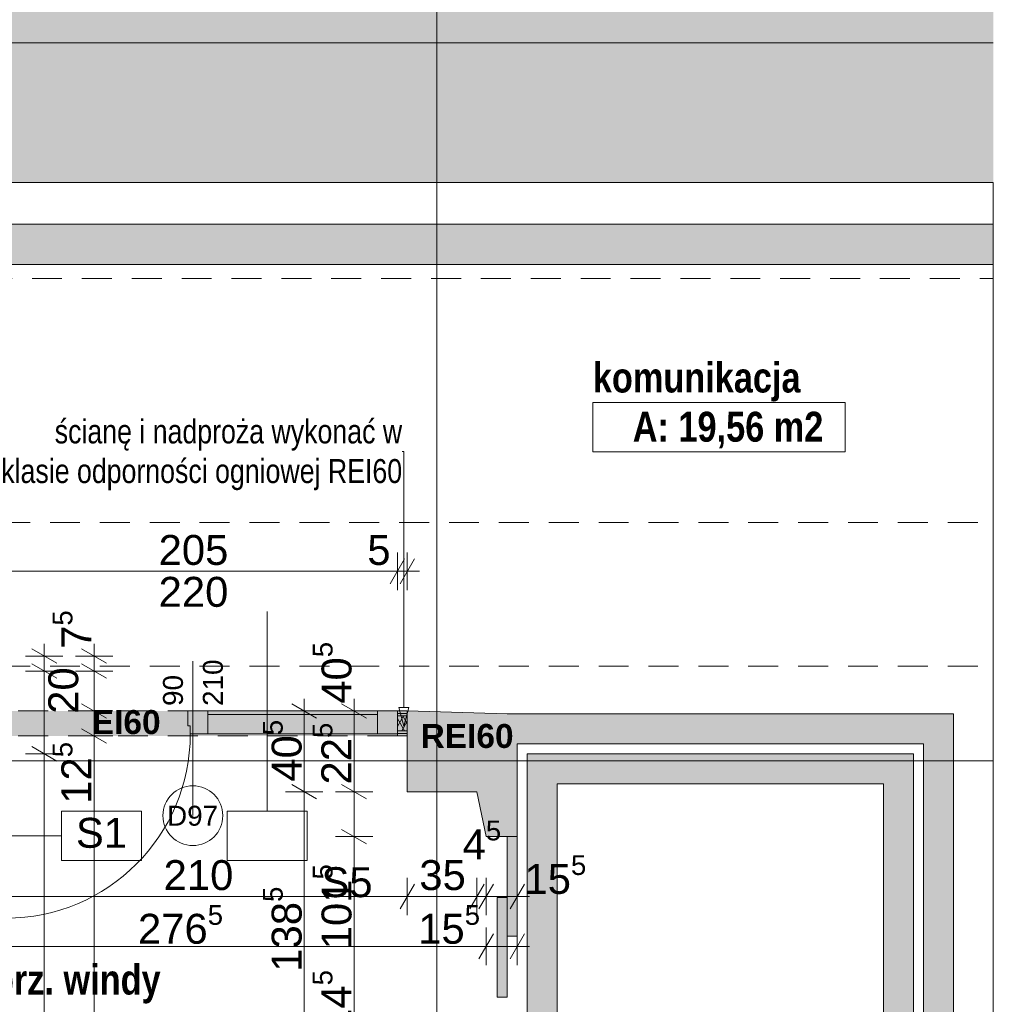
# Paper-space layout 'A-37 RZUT - PIĘTRO 7' of a CAD drawing. Header units: millimetres. Extents: x 0 to 800, y 0 to 500.
# Tile 9 of 14: x 447 to 545, y 234 to 333. Entities that reach past the tile are written whole.
import ezdxf
from ezdxf.xclip import XClip

# ---------------------------------------------------------------- set-up
doc = ezdxf.new("R2010")
doc.units = ezdxf.units.MM
doc.header["$MEASUREMENT"] = 0
doc.header["$XCLIPFRAME"] = 0
for name, pattern in [('DASHDOTX2', [1000, 500, -250, 0, -250]), ('Przer. długie kreski', [2.5, 1.5, -1]), ('PRZERYWANA_DU_A', [550, 350.0000000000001, -199.9999999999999])]:
    doc.linetypes.add(name, pattern=pattern)
for name, color, linetype, lineweight in [('0_Nr_pióra__2', 8, 'Continuous', 13), ('A_strefy_Nr_pióra__1', 7, 'Continuous', 20), ('A_winda_Nr_pióra__1', 7, 'Continuous', 20), ('A_wymiary_Nr_pióra__1', 7, 'Continuous', 20), ('A_wymiary_Nr_pióra__2', 8, 'Continuous', 13), ('A_ściany proj_Nr_pióra__1', 7, 'Continuous', 20), ('A_ściany_Nr_pióra__1', 7, 'Continuous', 20), ('Drzwi Archicad_Nr_pióra__1', 7, 'Continuous', 20), ('Drzwi Archicad_Nr_pióra__3', 252, 'Continuous', 13), ('Znaczniki drzwi Archicada_Nr_pióra__3', 252, 'Continuous', 13)]:
    doc.layers.add(name, color=color, linetype=linetype, lineweight=lineweight)
for name, color, linetype, lineweight, true_color in [('A_opis ścian_Nr_pióra__19', 7, 'Continuous', 5, 0x191919), ('A_opis_Nr_pióra__10', 7, 'Continuous', 13, 0x4b4b4b), ('A_opis_Nr_pióra__255', 7, 'Continuous', 15, 0x242424), ('A_osie_Nr_pióra__16', 7, 'Continuous', 5, 0x0f0f0f), ('A_ppoż proj_Nr_pióra__8', 7, 'Continuous', 13, 0x4c4c4c), ('A_ściany proj_Nr_pióra__21', 7, 'Continuous', 5, 0xb0b0b0), ('A_ściany_Nr_pióra__10', 7, 'Continuous', 13, 0x4b4b4b)]:
    doc.layers.add(name, color=color, linetype=linetype, lineweight=lineweight, true_color=true_color)
for name, color, linetype in [('A_podrys', 7, 'Continuous'), ('A_ppoż', 7, 'Continuous'), ('A_winda', 7, 'Continuous'), ('A_ściany', 7, 'Continuous'), ('A_ściany proj', 7, 'Continuous')]:
    doc.layers.add(name, color=color, linetype=linetype)
doc.styles.add('STYL_AUTOMATYCZNY_1', font='arial.ttf')
doc.styles.add('STYL_AUTOMATYCZNY_2', font='ARIALN.TTF')
doc.styles.add('STYL_AUTOMATYCZNY_3', font='arial.ttf')
doc.styles.add('STYL_AUTOMATYCZNY_4', font='arial.ttf')
doc.styles.add('STYL_AUTOMATYCZNY_5', font='arial.ttf')
doc.styles.add('STYL_AUTOMATYCZNY_6', font='ARIALN.TTF')
pattern_1 = [(0, (-3193.413088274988, -631.4009495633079), (0, 2), [0, -2])]

# ---------------------------------------------------------------- blocks, each defined once
blk = doc.blocks.new('Rysunek_1_1', base_point=(-3193.413088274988, -631.4009495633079))
at = {"linetype": 'Continuous', "lineweight": 0, "true_color": 0x484848}
blk.add_hatch(color=251, dxfattribs=at).paths.add_polyline_path([(44.06963316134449, 126.7487166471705), (60.8391606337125, 126.7487166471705), (60.8391606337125, 454.3687170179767), (374.9695875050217, 454.3687170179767), (374.9695875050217, 316.7487261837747), (544.9695813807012, 316.7487261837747), (544.9695813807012, 478.1668242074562), (44.06963316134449, 478.1668242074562)])
at = {"layer": 'A_ppoż', "linetype": 'Continuous', "lineweight": 0, "true_color": 0x121212}
blk.add_hatch(color=250, dxfattribs=at).paths.add_polyline_path([(444.2295795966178, 263.7487186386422), (444.2295795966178, 261.2487186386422), (486.2295795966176, 261.2487186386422), (486.2295795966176, 263.7487186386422)])
at = {"layer": 'A_winda', "linetype": 'Continuous', "lineweight": 0, "true_color": 0xfdfdfd}
h = blk.add_hatch(color=7, dxfattribs=at)
h.paths.add_polyline_path([(498.2495795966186, 259.448718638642), (498.2495795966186, 226.0997186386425), (536.9695795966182, 226.0997186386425), (536.9695795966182, 259.448718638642)])
h.paths.add_polyline_path([(533.9695795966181, 256.448718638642), (533.9695795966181, 229.0997186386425), (501.2495795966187, 229.0997186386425), (501.2495795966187, 256.448718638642)], flags=0)
for points in [[(496.2495795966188, 241.1667186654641), (497.2495795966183, 241.1667186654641), (497.2495795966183, 251.1667186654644), (496.2495795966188, 251.1667186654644)], [(495.249579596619, 235.0478440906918), (496.2495795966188, 235.0478440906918), (496.2495795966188, 245.0478440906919), (495.249579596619, 245.0478440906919)]]:
    blk.add_hatch(color=7, dxfattribs=at).paths.add_polyline_path(points)
at = {"layer": 'A_ściany', "linetype": 'Continuous', "lineweight": 0, "true_color": 0x000000}
for points in [[(353.1811308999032, 308.5087188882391), (544.9695795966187, 308.5087188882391), (544.9695795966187, 312.5687157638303), (357.1711304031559, 312.5687157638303)], [(486.2295795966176, 255.6487187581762), (493.2095791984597, 255.6487187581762), (494.1295804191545, 251.1459622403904), (497.2495797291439, 251.1459622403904), (497.2495797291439, 263.4487182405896), (496.2495796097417, 263.4487182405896), (486.2295795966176, 263.7487186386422)], [(540.9695795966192, 263.4487186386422), (497.2495795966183, 263.4487186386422), (497.2495795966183, 260.4487186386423), (540.9695795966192, 260.4487186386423)], [(540.9695795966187, 183.6847186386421), (540.9695795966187, 260.4487186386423), (537.9695795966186, 260.4487186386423), (537.9695795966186, 186.684718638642)]]:
    blk.add_hatch(color=18, dxfattribs=at).paths.add_polyline_path(points)
at = {"layer": 'A_ściany proj', "linetype": 'Continuous', "lineweight": 13}
h = blk.add_hatch(dxfattribs=at)
h.set_pattern_fill('gypsum_0001', color=8, style=0, pattern_type=2)
h.set_pattern_definition(pattern_1)
h.paths.add_polyline_path([(486.2295795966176, 263.748718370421), (485.2295793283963, 263.748718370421), (485.2295793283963, 263.4987184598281), (486.2295795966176, 263.4987184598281)])
h = blk.add_hatch(dxfattribs=at)
h.set_pattern_fill('gypsum_0001', color=8, style=0, pattern_type=2)
h.set_pattern_definition(pattern_1)
h.paths.add_polyline_path([(486.2295795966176, 263.4987184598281), (485.2295793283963, 263.4987184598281), (485.2295793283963, 263.2487185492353), (486.2295795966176, 263.2487185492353)])
h = blk.add_hatch(dxfattribs=at)
h.set_pattern_fill('batt_insulation_0001', color=8, style=0, pattern_type=2)
h.set_pattern_definition([(60.00000000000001, (-3193.413088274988, -631.4009495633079), (-0.5196152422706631, 0.2999999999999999), []), (120, (-3193.413088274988, -631.4009495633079), (0.519615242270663, 0.3000000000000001), [])])
h.paths.add_polyline_path([(486.2295795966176, 263.2487185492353), (485.2295793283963, 263.2487185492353), (485.2295793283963, 261.7487184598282), (486.2295795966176, 261.7487184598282)])
h = blk.add_hatch(dxfattribs=at)
h.set_pattern_fill('gypsum_0001', color=8, style=0, pattern_type=2)
h.set_pattern_definition(pattern_1)
h.paths.add_polyline_path([(485.2295793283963, 261.7487184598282), (485.2295793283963, 261.4987185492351), (486.2295795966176, 261.4987185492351), (486.2295795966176, 261.7487184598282)])
h = blk.add_hatch(dxfattribs=at)
h.set_pattern_fill('gypsum_0001', color=8, style=0, pattern_type=2)
h.set_pattern_definition(pattern_1)
h.paths.add_polyline_path([(485.2295793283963, 261.2487186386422), (486.2295795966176, 261.2487186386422), (486.2295795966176, 261.4987185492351), (485.2295793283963, 261.4987185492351)])
at = {"layer": '0_Nr_pióra__2', "color": 8, "linetype": 'PRZERYWANA_DU_A', "lineweight": 13, "ltscale": 2, "flags": 128}
for points in [[(544.9695795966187, 316.7487186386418), (374.9695795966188, 316.7487186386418), (374.9695795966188, 454.3687186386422), (60.83915919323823, 454.3687186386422), (60.83915919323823, 126.7487186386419)], [(544.9695795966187, 126.7487186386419), (544.9695795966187, 316.7487186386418)]]:
    blk.add_lwpolyline(points, dxfattribs=at)
at = {"layer": 'A_opis ścian_Nr_pióra__19', "color": 250, "linetype": 'Continuous', "lineweight": 5, "ltscale": 2, "true_color": 0x191919}
for p, q in [((472.1842323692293, 253.7143533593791), (472.1842323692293, 273.7143596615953)), ((459.5685905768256, 253.7143906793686), (451.568588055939, 253.7143906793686)), ((451.568588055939, 253.7143906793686), (451.568588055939, 248.7641851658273)), ((459.5685905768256, 248.7641851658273), (459.5685905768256, 253.7143906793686)), ((476.1841365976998, 253.7143608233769), (468.1841340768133, 253.7143608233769)), ((468.1841340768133, 253.7143608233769), (468.1841340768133, 248.7643493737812)), ((476.1841365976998, 248.7643493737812), (476.1841365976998, 253.7143608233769)), ((451.568588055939, 251.2392916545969), (431.5685892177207, 251.2392916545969)), ((451.568588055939, 248.7641851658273), (459.5685905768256, 248.7641851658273)), ((468.1841340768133, 248.7643493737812), (476.1841365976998, 248.7643493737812))]:
    blk.add_line(p, q, dxfattribs=at)
at = {"layer": 'A_opis_Nr_pióra__255', "color": 250, "linetype": 'Continuous', "lineweight": 15, "ltscale": 2, "true_color": 0x242424}
for p, q in [((485.8709130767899, 289.763552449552), (485.7084516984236, 289.763552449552)), ((485.8709130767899, 264.0904599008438), (485.8709130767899, 289.763552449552)), ((485.3709073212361, 264.0904599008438), (486.3709113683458, 264.0904599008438)), ((485.8709130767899, 262.224438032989), (485.3709073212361, 264.0904599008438)), ((485.8709130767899, 262.224438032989), (486.3709113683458, 264.0904599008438))]:
    blk.add_line(p, q, dxfattribs=at)
at = {"layer": 'A_osie_Nr_pióra__16', "color": 250, "linetype": 'DASHDOTX2', "lineweight": 5, "ltscale": 2, "true_color": 0x0f0f0f}
for p, q in [((489.1811289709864, 425.6646741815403), (489.1811289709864, 126.7487178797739)), ((544.9695738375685, 330.7487251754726), (96.57179203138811, 330.7487251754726)), ((544.9695777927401, 258.7487136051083), (96.57179472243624, 258.7487136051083))]:
    blk.add_line(p, q, dxfattribs=at)
at = {"layer": 'A_strefy_Nr_pióra__1', "color": 7, "linetype": 'Continuous', "lineweight": 20, "ltscale": 2}
for p, q in [((504.8278480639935, 294.6770649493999), (504.8278480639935, 289.7358908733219)), ((504.8278480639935, 294.6770649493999), (530.1327639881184, 294.6770649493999)), ((530.1327639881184, 294.6770649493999), (530.1327639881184, 289.7358908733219)), ((504.8278480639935, 289.7358908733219), (530.1327639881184, 289.7358908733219))]:
    blk.add_line(p, q, dxfattribs=at)
at = {"layer": 'A_winda_Nr_pióra__1', "color": 7, "linetype": 'PRZERYWANA_DU_A', "lineweight": 20, "ltscale": 2, "flags": 128}
for points in [[(498.2495795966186, 259.448718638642), (536.9695795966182, 259.448718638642), (536.9695795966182, 226.0997186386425), (498.2495795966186, 226.0997186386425)], [(533.9695795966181, 256.448718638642), (533.9695795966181, 229.0997186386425), (501.2495795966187, 229.0997186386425), (501.2495795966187, 256.448718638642)]]:
    blk.add_lwpolyline(points, close=True, dxfattribs=at)
at = {"layer": 'A_winda_Nr_pióra__1', "color": 7, "linetype": 'Continuous', "lineweight": 20, "ltscale": 2, "flags": 128}
for points in [[(496.2495795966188, 241.1667186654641), (496.2495795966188, 251.1667186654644), (497.2495795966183, 251.1667186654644), (497.2495795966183, 241.1667186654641)], [(495.249579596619, 235.0478440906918), (495.249579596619, 245.0478440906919), (496.2495795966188, 245.0478440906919), (496.2495795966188, 235.0478440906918)]]:
    blk.add_lwpolyline(points, close=True, dxfattribs=at)
at = {"layer": 'A_wymiary_Nr_pióra__1', "color": 7, "linetype": 'Continuous', "lineweight": 20, "ltscale": 2}
for p, q in [((484.5078900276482, 276.4987219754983), (485.9512704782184, 278.9987208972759)), ((486.9512670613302, 278.9987208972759), (485.507894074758, 276.4987219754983)), ((451.079576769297, 268.5270303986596), (448.5795778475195, 269.9704033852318)), ((456.07958207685, 268.5270303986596), (453.5795831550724, 269.9704033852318)), ((448.5795778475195, 268.470408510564), (451.079576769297, 267.0270280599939)), ((453.5795831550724, 268.470408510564), (456.07958207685, 267.0270280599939)), ((453.5795831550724, 264.4704072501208), (456.07958207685, 263.0270342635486)), ((477.139894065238, 263.0270342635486), (474.6398951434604, 264.4704072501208)), ((482.1398919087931, 263.0270342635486), (479.6398929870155, 264.4704072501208)), ((453.5795831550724, 261.9704083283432), (456.07958207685, 260.527027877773)), ((448.5795778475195, 260.1704055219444), (451.079576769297, 258.7270325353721)), ((474.6398951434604, 256.3704095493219), (477.139894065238, 254.9270290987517)), ((479.6398929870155, 256.3704095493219), (482.1398919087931, 254.9270290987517)), ((479.6398929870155, 251.8676483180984), (482.1398919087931, 250.4242753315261)), ((486.9512670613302, 246.3960377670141), (485.507894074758, 243.8960388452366)), ((493.9312694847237, 246.3960377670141), (492.4878890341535, 243.8960388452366)), ((494.8512669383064, 246.3960377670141), (493.4078939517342, 243.8960388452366)), ((496.5278898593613, 243.8960388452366), (497.9712703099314, 246.3960377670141)), ((494.8512669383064, 241.3960324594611), (493.4078939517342, 238.8960335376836)), ((496.5278898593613, 238.8960335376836), (497.9712703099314, 241.3960324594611))]:
    blk.add_line(p, q, dxfattribs=at)
at = {"layer": 'A_wymiary_Nr_pióra__2', "color": 8, "linetype": 'Continuous', "lineweight": 13, "ltscale": 2}
for p, q in [((485.2295765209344, 275.8737166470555), (485.2295765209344, 279.6237187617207)), ((486.2295805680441, 275.8737166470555), (486.2295805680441, 279.6237187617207)), ((444.2295822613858, 277.7487177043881), (485.2295765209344, 277.7487177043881)), ((485.2295765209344, 277.7487177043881), (486.2295805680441, 277.7487177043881)), ((486.2295805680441, 277.7487177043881), (487.4520789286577, 277.7487177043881)), ((449.8295810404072, 269.2487168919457), (449.8295810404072, 270.4712152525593)), ((454.8295788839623, 269.2487168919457), (454.8295788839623, 270.4712152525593)), ((451.7045820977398, 269.2487168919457), (447.9545799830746, 269.2487168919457)), ((449.8295810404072, 267.7487220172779), (449.8295810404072, 269.2487168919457)), ((456.7045799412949, 269.2487168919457), (452.9545778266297, 269.2487168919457)), ((454.8295788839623, 267.7487220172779), (454.8295788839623, 269.2487168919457)), ((451.7045820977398, 267.7487220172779), (447.9545799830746, 267.7487220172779)), ((449.8295810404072, 259.4487190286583), (449.8295810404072, 267.7487220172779)), ((456.7045799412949, 267.7487220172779), (452.9545778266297, 267.7487220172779)), ((454.8295788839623, 263.7487207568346), (454.8295788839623, 267.7487220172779)), ((475.8898908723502, 263.7487207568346), (475.8898908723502, 264.9712191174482)), ((480.8898887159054, 263.7487207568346), (480.8898887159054, 264.9712191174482)), ((456.7045799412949, 263.7487207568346), (452.9545778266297, 263.7487207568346)), ((454.8295788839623, 261.2487218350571), (454.8295788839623, 263.7487207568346)), ((477.7648919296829, 263.7487207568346), (474.0148898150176, 263.7487207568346)), ((475.8898908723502, 255.6487155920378), (475.8898908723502, 263.7487207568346)), ((482.764889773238, 263.7487207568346), (479.0148951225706, 263.7487207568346)), ((480.8898887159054, 255.6487155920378), (480.8898887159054, 263.7487207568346)), ((456.7045799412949, 261.2487218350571), (452.9545778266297, 261.2487218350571)), ((454.8295788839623, 185.2189090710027), (454.8295788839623, 261.2487218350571)), ((451.7045820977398, 259.4487190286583), (447.9545799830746, 259.4487190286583)), ((449.8295810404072, 189.5487220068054), (449.8295810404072, 259.4487190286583)), ((477.7648919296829, 255.6487155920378), (474.0148898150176, 255.6487155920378)), ((475.8898908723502, 227.9309653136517), (475.8898908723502, 255.6487155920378)), ((482.764889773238, 255.6487155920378), (479.0148951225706, 255.6487155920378)), ((480.8898887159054, 251.1459618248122), (480.8898887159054, 255.6487155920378)), ((482.764889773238, 251.1459618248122), (479.0148951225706, 251.1459618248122)), ((480.8898887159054, 230.8459625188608), (480.8898887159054, 251.1459618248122)), ((486.2295805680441, 243.2710335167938), (486.2295805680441, 247.0210356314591)), ((493.2095829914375, 243.2710335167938), (493.2095829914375, 247.0210356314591)), ((494.1295804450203, 243.2710335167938), (494.1295804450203, 247.0210356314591)), ((497.2495763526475, 243.2710335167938), (497.2495763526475, 247.0210356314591)), ((444.2295822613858, 245.1460345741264), (486.2295805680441, 245.1460345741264)), ((486.2295805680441, 245.1460345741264), (493.2095829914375, 245.1460345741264)), ((493.2095829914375, 245.1460345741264), (494.1295804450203, 245.1460345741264)), ((494.1295804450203, 245.1460345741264), (497.2495763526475, 245.1460345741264)), ((497.2495763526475, 245.1460345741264), (498.4720821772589, 245.1460345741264)), ((494.1295804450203, 238.2710356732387), (494.1295804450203, 242.021037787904)), ((497.2495763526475, 238.2710356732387), (497.2495763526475, 242.021037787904)), ((438.7895817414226, 240.1460367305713), (494.1295804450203, 240.1460367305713)), ((494.1295804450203, 240.1460367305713), (497.2495763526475, 240.1460367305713)), ((497.2495763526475, 240.1460367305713), (498.4720821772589, 240.1460367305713))]:
    blk.add_line(p, q, dxfattribs=at)
at = {"layer": 'A_ściany proj_Nr_pióra__1', "color": 7, "linetype": 'Continuous', "lineweight": 20, "ltscale": 2, "flags": 128}
for points in [[(486.2295795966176, 263.7487186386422), (485.2295793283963, 263.7487186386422)], [(485.2295793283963, 261.2487186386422), (486.2295795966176, 261.2487186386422)]]:
    blk.add_lwpolyline(points, dxfattribs=at)
at = {"layer": 'A_ściany proj_Nr_pióra__21', "color": 253, "linetype": 'Continuous', "lineweight": 5, "ltscale": 2, "true_color": 0xb0b0b0}
for p, q in [((485.2295765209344, 263.7487207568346), (485.2295765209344, 263.4987216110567)), ((486.2295805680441, 263.4987216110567), (485.2295765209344, 263.4987216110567)), ((485.2295765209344, 263.4987216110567), (485.2295765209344, 263.2487150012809)), ((486.2295805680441, 263.2487150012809), (485.2295765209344, 263.2487150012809)), ((485.2295765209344, 263.2487150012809), (485.2295765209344, 261.748720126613)), ((485.2295765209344, 261.748720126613), (486.2295805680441, 261.748720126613)), ((485.2295765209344, 261.748720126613), (485.2295765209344, 261.4987209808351)), ((485.2295765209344, 261.4987209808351), (486.2295805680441, 261.4987209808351)), ((485.2295765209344, 261.4987209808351), (485.2295765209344, 261.4487196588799)), ((485.2295765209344, 261.4487196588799), (485.2295765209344, 261.2487218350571))]:
    blk.add_line(p, q, dxfattribs=at)
at = {"layer": 'A_ściany proj_Nr_pióra__21', "color": 253, "linetype": 'Continuous', "lineweight": 5, "ltscale": 2, "true_color": 0xb0b0b0, "flags": 128}
for points in [[(486.2295795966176, 263.7487186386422), (486.2295795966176, 263.4987186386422)], [(486.2295795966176, 263.4987186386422), (486.2295795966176, 263.2487186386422)], [(486.2295795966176, 263.2487186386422), (486.2295795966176, 261.7487186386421)], [(486.2295795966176, 261.7487186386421), (486.2295795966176, 261.4987186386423)], [(486.2295795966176, 261.4987186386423), (486.2295795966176, 261.2487186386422)]]:
    blk.add_lwpolyline(points, dxfattribs=at)
at = {"layer": 'A_ściany_Nr_pióra__1', "color": 7, "linetype": 'Continuous', "lineweight": 20, "ltscale": 2}
blk.add_line((497.2495763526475, 251.1459618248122), (494.1295804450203, 251.1459618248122), dxfattribs=at)
at = {"layer": 'A_ściany_Nr_pióra__1', "color": 7, "linetype": 'Continuous', "lineweight": 20, "ltscale": 2, "flags": 128}
for points in [[(544.9695795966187, 312.568718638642), (357.1711296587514, 312.568718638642)], [(544.9695795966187, 308.5087186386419), (544.9695795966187, 312.568718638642)], [(353.1811296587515, 308.5087186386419), (544.9695795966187, 308.5087186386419)], [(496.249579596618, 263.4487186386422), (486.2295795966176, 263.7487186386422)], [(486.2295795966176, 263.7487186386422), (486.2295795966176, 255.6487186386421)], [(497.2495795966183, 263.4487186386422), (496.249579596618, 263.4487186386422)], [(540.9695795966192, 263.4487186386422), (497.2495795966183, 263.4487186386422)], [(540.9695795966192, 260.4487186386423), (540.9695795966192, 263.4487186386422)], [(497.2495795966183, 260.4487186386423), (537.9695795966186, 260.4487186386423)], [(497.2495795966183, 251.1459612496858), (497.2495795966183, 260.4487186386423)], [(537.9695795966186, 260.4487186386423), (537.9695795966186, 225.0997186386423)], [(540.9695795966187, 183.6847186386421), (540.9695795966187, 260.4487186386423)], [(486.2295795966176, 255.6487186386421), (493.2095795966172, 255.6487186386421)], [(493.2095795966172, 255.6487186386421), (494.1295795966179, 251.1459621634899)]]:
    blk.add_lwpolyline(points, dxfattribs=at)
at = {"layer": 'A_ściany_Nr_pióra__10', "color": 251, "linetype": 'Przer. długie kreski', "lineweight": 13, "ltscale": 2, "true_color": 0x4b4b4b}
for p, q in [((293.6111278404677, 307.1071816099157), (544.9695795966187, 307.1071816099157)), ((290.4111328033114, 282.6427342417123), (544.9695795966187, 282.6427342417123)), ((290.4111328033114, 268.2487203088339), (544.9695795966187, 268.2487203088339))]:
    blk.add_line(p, q, dxfattribs=at)
at = {"layer": 'Drzwi Archicad_Nr_pióra__1', "color": 7, "linetype": 'Continuous', "lineweight": 20, "ltscale": 2}
blk.add_line((497.2495763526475, 251.1459618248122), (494.1295804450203, 251.1459618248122), dxfattribs=at)
at = {"layer": 'Drzwi Archicad_Nr_pióra__3', "color": 252, "linetype": 'Przer. długie kreski', "lineweight": 13, "ltscale": 2}
for p, q in [((485.2295765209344, 263.7487207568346), (444.2295822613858, 263.7487207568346)), ((485.2295765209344, 261.2487218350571), (444.2295822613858, 261.2487218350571))]:
    blk.add_line(p, q, dxfattribs=at)
at = {"layer": 'Drzwi Archicad_Nr_pióra__3', "color": 252, "linetype": 'Continuous', "lineweight": 13, "ltscale": 2}
for p, q in [((464.2295810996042, 263.7487207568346), (464.2295810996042, 262.248718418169)), ((466.2295817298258, 263.7487207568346), (464.2295810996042, 263.7487207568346)), ((466.2295817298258, 261.4487196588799), (466.2295817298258, 263.7487207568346)), ((466.2295817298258, 263.7487207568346), (483.2295758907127, 263.7487207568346)), ((466.2295817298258, 261.4487196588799), (466.2295817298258, 263.7487207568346)), ((485.2295765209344, 263.7487207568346), (483.2295758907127, 263.7487207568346)), ((483.2295758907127, 263.7487207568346), (483.2295758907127, 261.4487196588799)), ((483.2295758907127, 263.7487207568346), (483.2295758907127, 261.4487196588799)), ((485.2295765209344, 261.4487196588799), (485.2295765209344, 263.7487207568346)), ((485.2295765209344, 263.7487207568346), (485.2295765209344, 263.4987216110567)), ((485.2295765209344, 263.7487207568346), (485.2295765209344, 263.4987216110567)), ((483.2295758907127, 263.3887172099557), (466.2295817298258, 263.3887172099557)), ((485.2295765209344, 263.4987216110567), (485.2295765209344, 263.2487150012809)), ((485.2295765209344, 263.4987216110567), (485.2295765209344, 263.2487150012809)), ((485.2295765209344, 263.2487150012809), (485.2295765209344, 261.748720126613)), ((485.2295765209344, 263.2487150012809), (485.2295765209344, 261.748720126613)), ((464.2295810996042, 262.248718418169), (464.4695784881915, 262.248718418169)), ((464.4695784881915, 262.248718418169), (464.4695784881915, 261.4487196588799)), ((485.2295765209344, 261.748720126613), (485.2295765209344, 261.4987209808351)), ((485.2295765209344, 261.748720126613), (485.2295765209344, 261.4987209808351)), ((464.4695784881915, 261.4487196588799), (466.2295817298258, 261.4487196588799)), ((483.2295758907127, 261.4487196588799), (466.2295817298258, 261.4487196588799)), ((466.2295817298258, 261.4487196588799), (483.2295758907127, 261.4487196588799)), ((483.2295758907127, 261.4487196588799), (485.2295765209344, 261.4487196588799)), ((485.2295765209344, 261.4987209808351), (485.2295765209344, 261.4487196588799)), ((485.2295765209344, 261.4987209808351), (485.2295765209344, 261.4487196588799)), ((485.2295765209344, 261.4487196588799), (485.2295765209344, 261.2487218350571))]:
    blk.add_line(p, q, dxfattribs=at)
blk.add_arc((445.9895795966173, 261.4487186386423), 18.48000000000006, 270, 0, dxfattribs=at)
at = {"layer": 'Znaczniki drzwi Archicada_Nr_pióra__3', "color": 252, "linetype": 'Continuous', "lineweight": 13, "ltscale": 2}
blk.add_line((464.7295793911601, 253.2487193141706), (464.7295793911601, 268.7487186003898), dxfattribs=at)
at = {"layer": 'Znaczniki drzwi Archicada_Nr_pióra__3', "color": 252, "linetype": 'Continuous', "lineweight": 13, "ltscale": 2, "flags": 128}
blk.add_lwpolyline([(461.7295795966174, 253.2487186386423, 0.9999999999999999), (467.7295795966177, 253.2487186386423, 0.9999999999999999)], format="xyb", close=True, dxfattribs=at)
at = {"layer": 'A_opis ścian_Nr_pióra__19', "color": 250, "linetype": 'Continuous', "lineweight": 5, "true_color": 0x191919, "char_height": 3, "attachment_point": 2, "style": 'STYL_AUTOMATYCZNY_1'}
for s, insert in [('\\A1;{\\pqc;\\fArial|b0|i0|c238|p0;\\W1.000000;S1}', (455.5685881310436, 253.0286735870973)), ('\\A1;{\\pqc;\\fArial|b0|i0|c238|p0;\\W1.000000;S5}', (480.1841337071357, 248.0786387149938))]:
    blk.add_mtext(s, dxfattribs=dict(at, insert=insert))
at = {"layer": 'A_opis_Nr_pióra__10', "color": 251, "linetype": 'Continuous', "lineweight": 13, "true_color": 0x4b4b4b, "insert": (485.7084542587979, 289.426333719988), "char_height": 2.400000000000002, "width": 42.19162256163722, "attachment_point": 6, "line_spacing_factor": 0.9929323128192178, "style": 'STYL_AUTOMATYCZNY_2'}
blk.add_mtext('\\A1;{\\pqr;\\fArial Narrow|b0|i0|c238|p0;\\W1.000000;ścianę i nadproża wykonać w klasie odporności ogniowej REI60}', dxfattribs=at)
at = {"layer": 'A_ppoż proj_Nr_pióra__8', "color": 251, "linetype": 'Continuous', "lineweight": 13, "true_color": 0x4c4c4c, "char_height": 2.399999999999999, "attachment_point": 5, "style": 'STYL_AUTOMATYCZNY_3'}
for s, insert in [('\\A1;{\\pqc;\\fArial|b1|i0|c238|p0;\\W1.000000;EI60}', (458.0505640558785, 262.6158578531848)), ('\\A1;{\\pqc;\\fArial|b1|i0|c238|p0;\\W1.000000;REI60}', (492.2221930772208, 261.2208694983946))]:
    blk.add_mtext(s, dxfattribs=dict(at, insert=insert))
at = {"layer": 'A_strefy_Nr_pióra__1', "color": 7, "linetype": 'Continuous', "lineweight": 20, "char_height": 3, "attachment_point": 1, "style": 'STYL_AUTOMATYCZNY_6'}
for s, insert in [('\\A1;{\\pql;\\fArial Narrow|b1|i0|c238|p0;\\W1.000000;komunikacja}', (504.8278473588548, 298.6793636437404)), ('\\A1;{\\pql;\\fArial Narrow|b1|i0|c238|p0;\\W1.000000;A: 19,56 m2}', (508.8278473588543, 293.7485274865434)), ('\\A1;{\\pql;\\fArial Narrow|b1|i0|c238|p0;\\W1.000000;prz. windy}', (444.6961632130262, 238.3135466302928))]:
    blk.add_mtext(s, dxfattribs=dict(at, insert=insert))
at = {"layer": 'A_wymiary_Nr_pióra__1', "color": 7, "linetype": 'Continuous', "lineweight": 20, "char_height": 3, "attachment_point": 7, "style": 'STYL_AUTOMATYCZNY_5'}
for s, insert, width in [('\\A1;{\\pql;\\fArial|b0|i0|c238|p0;\\W1.000000;205}', (461.2973245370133, 278.3487186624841), 6.86451), ('\\A1;{\\pql;\\fArial|b0|i0|c238|p0;\\W1.000000;5}', (482.2189076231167, 278.3487186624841), 2.288172), ('\\A1;{\\pql;\\fArial|b0|i0|c238|p0;\\W1.000000;220}', (461.2973245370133, 274.1487184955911), 6.86451), ('\\A1;{\\pql;\\fArial|b0|i0|c238|p0;\\W1.000000;210}', (461.7973245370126, 245.7460357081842), 6.86451), ('\\A1;{\\pql;\\fArial|b0|i0|c238|p0;\\W1.000000;35}', (487.4314046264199, 245.7460357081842), 4.57635)]:
    blk.add_mtext(s, dxfattribs=dict(at, insert=insert, width=width))
at = {"layer": 'A_wymiary_Nr_pióra__1', "color": 7, "linetype": 'Continuous', "lineweight": 20, "char_height": 3, "attachment_point": 7, "rotation": 90, "style": 'STYL_AUTOMATYCZNY_1'}
for s, insert in [('\\A1;{\\pql;\\fArial|b0|i0|c238|p0;\\W1.000000;7\\fArial|b0|i0|c238|p0;\\W1.000000;\\A1{\\H.66x;\\S5^  ;}}', (455.4278927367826, 269.9712185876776)), ('\\A1;{\\pql;\\fArial|b0|i0|c238|p0;\\W1.000000;40\\fArial|b0|i0|c238|p0;\\W1.000000;\\A1{\\H.66x;\\S5^  ;}}', (481.5052804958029, 264.4712187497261)), ('\\A1;{\\pql;\\fArial|b0|i0|c238|p0;\\W1.000000;40\\fArial|b0|i0|c238|p0;\\W1.000000;\\A1{\\H.66x;\\S5^  ;}}', (476.5052804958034, 256.6554486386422)), ('\\A1;{\\pql;\\fArial|b0|i0|c238|p0;\\W1.000000;22\\fArial|b0|i0|c238|p0;\\W1.000000;\\A1{\\H.66x;\\S5^  ;}}', (481.4882046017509, 256.3712187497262)), ('\\A1;{\\pql;\\fArial|b0|i0|c238|p0;\\W1.000000;12\\fArial|b0|i0|c238|p0;\\W1.000000;\\A1{\\H.66x;\\S5^  ;}}', (455.4278927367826, 254.4396785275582)), ('\\A1;{\\pql;\\fArial|b0|i0|c238|p0;\\W1.000000;101\\fArial|b0|i0|c238|p0;\\W1.000000;\\A1{\\H.66x;\\S5^  ;}}', (481.5052804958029, 239.851872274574)), ('\\A1;{\\pql;\\fArial|b0|i0|c238|p0;\\W1.000000;138\\fArial|b0|i0|c238|p0;\\W1.000000;\\A1{\\H.66x;\\S5^  ;}}', (476.5072894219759, 237.6024825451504)), ('\\A1;{\\pql;\\fArial|b0|i0|c238|p0;\\W1.000000;14\\fArial|b0|i0|c238|p0;\\W1.000000;\\A1{\\H.66x;\\S5^  ;}}', (481.4882046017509, 231.5684622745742))]:
    blk.add_mtext(s, dxfattribs=dict(at, insert=insert))
at = {"layer": 'A_wymiary_Nr_pióra__1', "color": 7, "linetype": 'Continuous', "lineweight": 20, "insert": (453.2838779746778, 263.460543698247), "char_height": 3, "width": 4.57635, "attachment_point": 7, "rotation": 90, "style": 'STYL_AUTOMATYCZNY_5'}
blk.add_mtext('\\A1;{\\pql;\\fArial|b0|i0|c238|p0;\\W1.000000;20}', dxfattribs=at)
at = {"layer": 'A_wymiary_Nr_pióra__1', "color": 7, "linetype": 'Continuous', "lineweight": 20, "char_height": 3, "attachment_point": 7, "style": 'STYL_AUTOMATYCZNY_1'}
for s, insert in [('\\A1;{\\pql;\\fArial|b0|i0|c238|p0;\\W1.000000;4\\fArial|b0|i0|c238|p0;\\W1.000000;\\A1{\\H.66x;\\S5^  ;}}', (491.7703895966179, 247.9977226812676)), ('\\A1;{\\pql;\\fArial|b0|i0|c238|p0;\\W1.000000;15\\fArial|b0|i0|c238|p0;\\W1.000000;\\A1{\\H.66x;\\S5^  ;}}', (497.9720797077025, 244.530646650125)), ('\\A1;{\\pql;\\fArial|b0|i0|c238|p0;\\W1.000000;276\\fArial|b0|i0|c238|p0;\\W1.000000;\\A1{\\H.66x;\\S5^  ;}}', (459.2289494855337, 239.530646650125)), ('\\A1;{\\pql;\\fArial|b0|i0|c238|p0;\\W1.000000;15\\fArial|b0|i0|c238|p0;\\W1.000000;\\A1{\\H.66x;\\S5^  ;}}', (487.3205394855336, 239.530646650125))]:
    blk.add_mtext(s, dxfattribs=dict(at, insert=insert))
at = {"layer": 'Znaczniki drzwi Archicada_Nr_pióra__3', "color": 252, "linetype": 'Continuous', "lineweight": 13, "char_height": 2, "attachment_point": 7, "rotation": 89.99999999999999, "style": 'STYL_AUTOMATYCZNY_4'}
for s, insert in [('\\A1;{\\pql;\\fArial CE|b0|i0|c238|p0;\\W1.000000;210}', (467.7640322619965, 264.2487186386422)), ('\\A1;{\\pql;\\fArial CE|b0|i0|c238|p0;\\W1.000000;90}', (463.7640322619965, 264.2487186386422))]:
    blk.add_mtext(s, dxfattribs=dict(at, insert=insert))
at = {"layer": 'Znaczniki drzwi Archicada_Nr_pióra__3', "color": 252, "linetype": 'Continuous', "lineweight": 13, "insert": (462.1397295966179, 252.2142659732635), "char_height": 2, "attachment_point": 7, "style": 'STYL_AUTOMATYCZNY_4'}
blk.add_mtext('\\A1;{\\pql;\\fArial CE|b0|i0|c238|p0;\\W1.000000;D97}', dxfattribs=at)

psp = doc.layouts.new('A-37 RZUT - PIĘTRO 7')

# ---------------------------------------------------------------- block references
at = {"layer": 'A_podrys', "color": 37, "linetype": 'Continuous', "lineweight": 5, "true_color": 0x656532}
ref = psp.add_blockref('Rysunek_1_1', (-3193.413088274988, -631.4009495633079), dxfattribs=at)
XClip(ref).set_block_clipping_path([(44.06963709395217, 126.7487186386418), (544.9695795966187, 478.1668323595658)])

doc.saveas('drawing.dxf')
